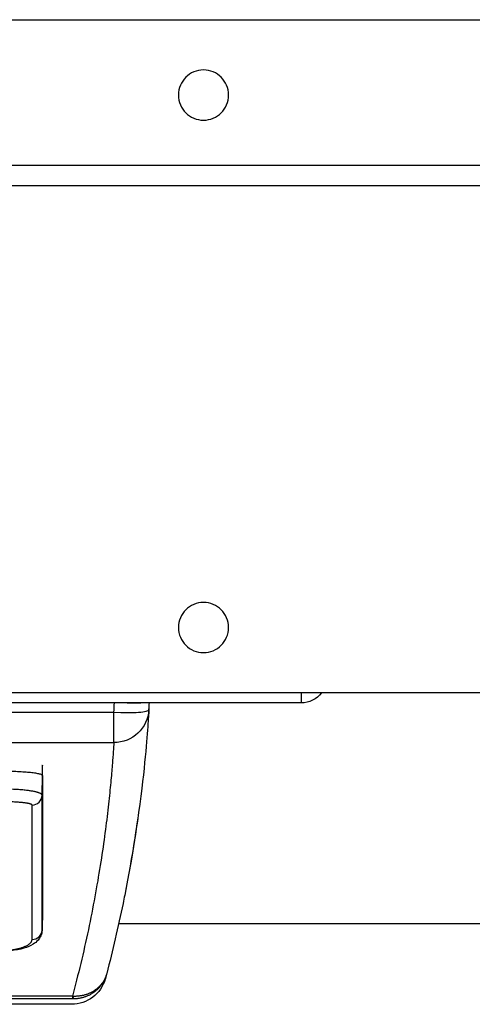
# Model space of a CAD drawing. Header units: millimetres. Extents: x 20872 to 297961, y -293704 to 213007.
# Tile 12 of 256: x 73556 to 73601, y -138764 to -138666. Entities that reach past the tile are written whole.
import ezdxf
from ezdxf.xclip import XClip

# ---------------------------------------------------------------- set-up
doc = ezdxf.new("R2010")
doc.units = ezdxf.units.MM
doc.header["$LTSCALE"] = 100
doc.header["$XCLIPFRAME"] = 2
for name, color, linetype in [('A--L20--_bovenbouw', 3, 'Continuous'), ('at_Entity', 8, 'Continuous'), ('XREFS', 9, 'Continuous')]:
    doc.layers.add(name, color=color, linetype=linetype)

# ---------------------------------------------------------------- blocks, each defined once
blk = doc.blocks.new('lblock2')
at = {"layer": 'at_Entity', "color": 1}
for p, q in [((-1274.321, 1521.967), (-1338.976, 1521.967)), ((-1274.397, 1522.5), (-1338.899, 1522.5)), ((-1274.321, 1521.704), (-1274.321, 1521.967)), ((-1274.321, 1521.704), (-1338.976, 1521.704)), ((-1277.3, 1513.195), (-1277.335, 1515.137)), ((-1277.335, 1515.128), (-1277.3, 1513.186)), ((-494.534, 1514.5), (-1269.708, 1514.5)), ((-1277.336, 1501.696), (-1277.3, 1499.732)), ((-1277.3, 1499.732), (-1277.3, 1498.758)), ((-1343.114, 1496.451), (-1270.182, 1496.451)), ((-1270.182, 1496.451), (-1270.182, 1493.42)), ((-1343.114, 1493.42), (-1270.182, 1493.42)), ((-1251.5, 1492.5), (-1360.5, 1492.5)), ((-1251.5, 1492.5), (-1251.5, 1491.5)), ((-7.375, 1491.5), (-1358.625, 1491.5)), ((-1359, 1441), (-3, 1441)), ((-19.466, 1439), (-1359, 1439)), ((-1346.25, 1424.5), (-19.75, 1424.5))]:
    blk.add_line(p, q, dxfattribs=at)
for centre in [(-1261.25, 1485), (-1261.25, 1432)]:
    blk.add_circle(centre, 2.5, dxfattribs=at)
for centre, radius, start in [((-1270.182, 1492.951), 3.5, 3.64438), ((-1251.5, 1490), 2.5, 36.8699)]:
    blk.add_arc(centre, radius, start, 90, dxfattribs=at)
at = {"layer": 'at_Entity', "color": 1, "extrusion": (0, 0, -1)}
for centre, major_axis, ratio, start_param, end_param in [((-1274.269, 1519.991), (-0.028, 2), 0.088935, 0.156405, 0.540136), ((-1278.335, 1515.112), (1, 0), 0.933876, 4.712436, 6.265724), ((-1278.336, 1501.679), (1, 0), 0.993388, 4.712235, 6.265326), ((-1270.182, 1492.951), (3.493, 0.222), 0.13372, 4.720906, 6.283185), ((-1408.888, 1484.744), (138.982, 0), 0.990983, 6.220151, 6.226839), ((-1408.826, 1484.275), (142.419, 0), 0.991423, 6.220123, 6.224898)]:
    blk.add_ellipse(centre, major_axis=major_axis, ratio=ratio, start_param=start_param, end_param=end_param, dxfattribs=at)
at = {"layer": 'at_Entity', "color": 1}
for points, knots in [([(-1271.013, 1519.89), (-1271.021, 1519.922), (-1271.03, 1519.953), (-1271.143, 1520.341), (-1271.307, 1520.685), (-1271.73, 1521.297), (-1271.994, 1521.572), (-1272.588, 1522.019), (-1272.925, 1522.197), (-1273.635, 1522.437), (-1274.019, 1522.5), (-1274.397, 1522.5)], [0, 0, 0, 0, 0.0097585, 0.0097585, 0.1212811, 0.1212811, 0.2328065, 0.2328065, 0.3442561, 0.3442561, 0.4578133, 0.4578133, 0.4578133, 0.4578133]), ([(-1270.893, 1519.432), (-1270.916, 1519.523), (-1270.944, 1519.613), (-1270.975, 1519.701), (-1271.006, 1519.79), (-1271.041, 1519.877), (-1271.08, 1519.963), (-1271.118, 1520.048), (-1271.161, 1520.133), (-1271.206, 1520.215), (-1271.252, 1520.297), (-1271.301, 1520.377), (-1271.354, 1520.456), (-1271.407, 1520.534), (-1271.462, 1520.61), (-1271.521, 1520.683), (-1271.581, 1520.757), (-1271.643, 1520.828), (-1271.708, 1520.896), (-1271.773, 1520.965), (-1271.841, 1521.03), (-1271.912, 1521.093), (-1271.982, 1521.156), (-1272.056, 1521.216), (-1272.132, 1521.273), (-1272.207, 1521.33), (-1272.286, 1521.383), (-1272.366, 1521.434), (-1272.446, 1521.484), (-1272.529, 1521.531), (-1272.613, 1521.575), (-1272.698, 1521.619), (-1272.784, 1521.659), (-1272.872, 1521.696), (-1272.96, 1521.732), (-1273.05, 1521.766), (-1273.14, 1521.795), (-1273.231, 1521.824), (-1273.323, 1521.85), (-1273.416, 1521.872), (-1273.509, 1521.894), (-1273.603, 1521.912), (-1273.698, 1521.927), (-1273.792, 1521.941), (-1273.887, 1521.952), (-1273.983, 1521.958), (-1274.078, 1521.965), (-1274.174, 1521.968), (-1274.269, 1521.967)], [0, 0, 0, 0, 0.0625, 0.0625, 0.0625, 0.125, 0.125, 0.125, 0.1875, 0.1875, 0.1875, 0.25, 0.25, 0.25, 0.3125, 0.3125, 0.3125, 0.375, 0.375, 0.375, 0.4375, 0.4375, 0.4375, 0.5, 0.5, 0.5, 0.5625, 0.5625, 0.5625, 0.625, 0.625, 0.625, 0.6875, 0.6875, 0.6875, 0.75, 0.75, 0.75, 0.8125, 0.8125, 0.8125, 0.875, 0.875, 0.875, 0.9375, 0.9375, 0.9375, 1, 1, 1, 1]), ([(-1274.202, 1521.708), (-1274.222, 1521.707), (-1274.242, 1521.707), (-1274.261, 1521.706), (-1274.281, 1521.705), (-1274.301, 1521.704), (-1274.321, 1521.704)], [0, 0, 0, 0, 0.5, 0.5, 0.5, 1, 1, 1, 1]), ([(-1270.182, 1496.451), (-1270.184, 1496.472), (-1270.186, 1496.505), (-1270.189, 1496.552), (-1270.193, 1496.613), (-1270.198, 1496.697), (-1270.206, 1496.802), (-1270.213, 1496.908), (-1270.221, 1497.035), (-1270.232, 1497.184), (-1270.242, 1497.332), (-1270.254, 1497.502), (-1270.268, 1497.693), (-1270.282, 1497.884), (-1270.298, 1498.096), (-1270.316, 1498.327), (-1270.335, 1498.559), (-1270.355, 1498.811), (-1270.378, 1499.082), (-1270.401, 1499.353), (-1270.426, 1499.643), (-1270.454, 1499.951), (-1270.482, 1500.26), (-1270.513, 1500.586), (-1270.546, 1500.93), (-1270.58, 1501.274), (-1270.617, 1501.634), (-1270.657, 1502.011), (-1270.697, 1502.388), (-1270.741, 1502.78), (-1270.788, 1503.187), (-1270.835, 1503.595), (-1270.886, 1504.016), (-1270.941, 1504.451), (-1270.995, 1504.886), (-1271.054, 1505.335), (-1271.116, 1505.795), (-1271.179, 1506.255), (-1271.246, 1506.727), (-1271.317, 1507.21), (-1271.388, 1507.693), (-1271.463, 1508.186), (-1271.543, 1508.689), (-1271.623, 1509.191), (-1271.708, 1509.703), (-1271.797, 1510.223), (-1271.886, 1510.743), (-1271.979, 1511.27), (-1272.078, 1511.805), (-1272.176, 1512.339), (-1272.28, 1512.88), (-1272.388, 1513.426), (-1272.496, 1513.973), (-1272.609, 1514.525), (-1272.726, 1515.081), (-1272.844, 1515.637), (-1272.967, 1516.197), (-1273.093, 1516.757), (-1273.22, 1517.317), (-1273.351, 1517.877), (-1273.485, 1518.433), (-1273.618, 1518.988), (-1273.755, 1519.539), (-1273.895, 1520.085), (-1274.034, 1520.63), (-1274.176, 1521.17), (-1274.321, 1521.704)], [0.0539674, 0.0539674, 0.0539674, 0.0539674, 0.0869565, 0.0869565, 0.0869565, 0.1304348, 0.1304348, 0.1304348, 0.173913, 0.173913, 0.173913, 0.2173913, 0.2173913, 0.2173913, 0.2608696, 0.2608696, 0.2608696, 0.3043478, 0.3043478, 0.3043478, 0.3478261, 0.3478261, 0.3478261, 0.3913043, 0.3913043, 0.3913043, 0.4347826, 0.4347826, 0.4347826, 0.4782609, 0.4782609, 0.4782609, 0.5217391, 0.5217391, 0.5217391, 0.5652174, 0.5652174, 0.5652174, 0.6086957, 0.6086957, 0.6086957, 0.6521739, 0.6521739, 0.6521739, 0.6956522, 0.6956522, 0.6956522, 0.7391304, 0.7391304, 0.7391304, 0.7826087, 0.7826087, 0.7826087, 0.826087, 0.826087, 0.826087, 0.8695652, 0.8695652, 0.8695652, 0.9130435, 0.9130435, 0.9130435, 0.9565217, 0.9565217, 0.9565217, 1, 1, 1, 1]), ([(-1270.893, 1519.432), (-1270.914, 1519.516), (-1270.94, 1519.598), (-1270.969, 1519.679), (-1270.999, 1519.76), (-1271.032, 1519.84), (-1271.068, 1519.919), (-1271.105, 1519.997), (-1271.145, 1520.074), (-1271.189, 1520.15), (-1271.233, 1520.225), (-1271.281, 1520.298), (-1271.331, 1520.369), (-1271.382, 1520.44), (-1271.436, 1520.509), (-1271.494, 1520.576), (-1271.551, 1520.643), (-1271.611, 1520.708), (-1271.675, 1520.769), (-1271.738, 1520.831), (-1271.805, 1520.891), (-1271.874, 1520.947), (-1271.943, 1521.004), (-1272.015, 1521.058), (-1272.089, 1521.109), (-1272.163, 1521.16), (-1272.24, 1521.208), (-1272.319, 1521.253), (-1272.398, 1521.298), (-1272.479, 1521.34), (-1272.562, 1521.379), (-1272.646, 1521.417), (-1272.731, 1521.453), (-1272.817, 1521.485), (-1272.904, 1521.517), (-1272.992, 1521.546), (-1273.082, 1521.571), (-1273.172, 1521.597), (-1273.263, 1521.619), (-1273.355, 1521.637), (-1273.447, 1521.655), (-1273.54, 1521.67), (-1273.634, 1521.682), (-1273.728, 1521.693), (-1273.822, 1521.701), (-1273.917, 1521.705), (-1274.012, 1521.71), (-1274.107, 1521.711), (-1274.202, 1521.708)], [0, 0, 0, 0, 0.0625, 0.0625, 0.0625, 0.125, 0.125, 0.125, 0.1875, 0.1875, 0.1875, 0.25, 0.25, 0.25, 0.3125, 0.3125, 0.3125, 0.375, 0.375, 0.375, 0.4375, 0.4375, 0.4375, 0.5, 0.5, 0.5, 0.5625, 0.5625, 0.5625, 0.625, 0.625, 0.625, 0.6875, 0.6875, 0.6875, 0.75, 0.75, 0.75, 0.8125, 0.8125, 0.8125, 0.875, 0.875, 0.875, 0.9375, 0.9375, 0.9375, 1, 1, 1, 1]), ([(-1270.893, 1519.432), (-1270.916, 1519.523), (-1270.957, 1519.678), (-1270.996, 1519.829), (-1271.011, 1519.884), (-1271.013, 1519.89), (-1271.013, 1519.89)], [0, 0, 0, 0, 0.0833333, 0.1666667, 0.25, 0.2801706, 0.2801706, 0.2801706, 0.2801706]), ([(-1269.107, 1511.641), (-1269.161, 1511.91), (-1269.333, 1512.76), (-1269.639, 1514.206), (-1270.039, 1515.975), (-1270.456, 1517.721), (-1270.746, 1518.866), (-1270.893, 1519.432)], [0.8058199, 0.8058199, 0.8058199, 0.8058199, 0.826087, 0.8695652, 0.9130435, 0.9565217, 1, 1, 1, 1]), ([(-1277.335, 1515.137), (-1277.339, 1515.323), (-1277.382, 1515.51), (-1277.526, 1515.842), (-1277.626, 1515.988), (-1277.882, 1516.273), (-1278.05, 1516.405), (-1278.502, 1516.683), (-1278.811, 1516.812), (-1279.545, 1517.033), (-1279.992, 1517.117), (-1280.73, 1517.189), (-1281.016, 1517.203), (-1281.3, 1517.203)], [0, 0, 0, 0, 0.0690069, 0.0690069, 0.1369813, 0.1369813, 0.2217906, 0.2217906, 0.345895, 0.345895, 0.4882835, 0.4882835, 0.5734743, 0.5734743, 0.5734743, 0.5734743]), ([(-1281.3, 1517.13), (-1281.236, 1517.13), (-1281.169, 1517.129), (-1281.098, 1517.127), (-1281.028, 1517.126), (-1280.954, 1517.123), (-1280.877, 1517.119), (-1280.8, 1517.114), (-1280.718, 1517.109), (-1280.633, 1517.102), (-1280.548, 1517.094), (-1280.459, 1517.085), (-1280.367, 1517.074), (-1280.274, 1517.062), (-1280.178, 1517.048), (-1280.08, 1517.032), (-1279.982, 1517.015), (-1279.881, 1516.996), (-1279.781, 1516.974), (-1279.681, 1516.951), (-1279.582, 1516.926), (-1279.485, 1516.898), (-1279.388, 1516.87), (-1279.293, 1516.84), (-1279.204, 1516.807), (-1279.115, 1516.774), (-1279.031, 1516.739), (-1278.949, 1516.7), (-1278.867, 1516.66), (-1278.786, 1516.617), (-1278.712, 1516.568), (-1278.637, 1516.519), (-1278.568, 1516.466), (-1278.51, 1516.407), (-1278.453, 1516.348), (-1278.406, 1516.283), (-1278.376, 1516.222), (-1278.347, 1516.161), (-1278.335, 1516.103), (-1278.335, 1516.046)], [0, 0, 0, 0, 0.076923, 0.076923, 0.076923, 0.153846, 0.153846, 0.153846, 0.230769, 0.230769, 0.230769, 0.307692, 0.307692, 0.307692, 0.384615, 0.384615, 0.384615, 0.461538, 0.461538, 0.461538, 0.538462, 0.538462, 0.538462, 0.615385, 0.615385, 0.615385, 0.692308, 0.692308, 0.692308, 0.769231, 0.769231, 0.769231, 0.846154, 0.846154, 0.846154, 0.923077, 0.923077, 0.923077, 1, 1, 1, 1]), ([(-1278.335, 1516.046), (-1278.335, 1513.658), (-1278.335, 1509.243), (-1278.335, 1505.036), (-1278.336, 1503.211), (-1278.336, 1502.672)], [0, 0, 0, 0, 0.387282, 0.787831, 1, 1, 1, 1]), ([(-1277.335, 1515.128), (-1277.335, 1513.938), (-1277.335, 1512.79), (-1277.335, 1511.688), (-1277.335, 1510.587), (-1277.335, 1509.531), (-1277.335, 1508.548), (-1277.335, 1507.565), (-1277.335, 1506.653), (-1277.335, 1505.815), (-1277.335, 1504.977), (-1277.335, 1504.212), (-1277.335, 1503.523), (-1277.336, 1502.835), (-1277.336, 1502.223), (-1277.336, 1501.696)], [0, 0, 0, 0, 0.2, 0.2, 0.2, 0.4, 0.4, 0.4, 0.6, 0.6, 0.6, 0.8, 0.8, 0.8, 1, 1, 1, 1]), ([(-1277.3, 1499.732), (-1277.3, 1500.267), (-1277.3, 1502.101), (-1277.3, 1506.318), (-1277.3, 1510.776), (-1277.3, 1513.186)], [0.0000067, 0.0000067, 0.0000067, 0.0000067, 0.2087205, 0.6126089, 1, 1, 1, 1]), ([(-1266.683, 1493.046), (-1266.683, 1493.046), (-1266.683, 1493.046), (-1266.683, 1493.046), (-1266.683, 1493.046), (-1266.683, 1493.047), (-1266.683, 1493.048), (-1266.683, 1493.052), (-1266.683, 1493.055), (-1266.684, 1493.072), (-1266.684, 1493.085), (-1266.685, 1493.105), (-1266.686, 1493.112), (-1266.686, 1493.12), (-1266.686, 1493.123), (-1266.687, 1493.127), (-1266.687, 1493.129), (-1266.687, 1493.132), (-1266.687, 1493.133), (-1266.687, 1493.141), (-1266.687, 1493.141), (-1266.688, 1493.143), (-1266.688, 1493.143), (-1266.688, 1493.144), (-1266.688, 1493.145), (-1266.688, 1493.147), (-1266.688, 1493.147), (-1266.688, 1493.152), (-1266.688, 1493.157), (-1266.692, 1493.211), (-1266.7, 1493.334), (-1266.739, 1493.921), (-1266.784, 1494.591), (-1267.027, 1497.594), (-1267.293, 1500.89), (-1268.385, 1507.783), (-1268.698, 1509.59), (-1269.107, 1511.641)], [0, 0, 0, 0, 0.000019, 0.000019, 0.00005, 0.00005, 0.000298, 0.000298, 0.001291, 0.001291, 0.005281, 0.005281, 0.007306, 0.007306, 0.008311, 0.008311, 0.009311, 0.009311, 0.010307, 0.010307, 0.018266, 0.018266, 0.026208, 0.026208, 0.043373, 0.043373, 0.13492, 0.13492, 0.379045, 0.379045, 1.681257, 1.681257, 4.15393, 4.15393, 9.25812, 9.25812, 10.815619, 10.815619, 10.815619, 10.815619]), ([(-1278.336, 1502.672), (-1278.336, 1502.665), (-1278.338, 1502.657), (-1278.343, 1502.649), (-1278.347, 1502.64), (-1278.355, 1502.632), (-1278.366, 1502.623), (-1278.378, 1502.614), (-1278.393, 1502.605), (-1278.412, 1502.595), (-1278.432, 1502.585), (-1278.457, 1502.575), (-1278.488, 1502.565), (-1278.519, 1502.554), (-1278.556, 1502.543), (-1278.6, 1502.532), (-1278.645, 1502.521), (-1278.697, 1502.51), (-1278.757, 1502.499), (-1278.818, 1502.487), (-1278.886, 1502.476), (-1278.962, 1502.466), (-1279.039, 1502.455), (-1279.122, 1502.444), (-1279.213, 1502.434), (-1279.303, 1502.425), (-1279.401, 1502.415), (-1279.51, 1502.406), (-1279.62, 1502.397), (-1279.741, 1502.388), (-1279.879, 1502.38), (-1280.016, 1502.372), (-1280.169, 1502.365), (-1280.331, 1502.359), (-1280.494, 1502.353), (-1280.665, 1502.348), (-1280.829, 1502.345), (-1280.992, 1502.342), (-1281.147, 1502.341), (-1281.3, 1502.341)], [0, 0, 0, 0, 0.076923, 0.076923, 0.076923, 0.153846, 0.153846, 0.153846, 0.230769, 0.230769, 0.230769, 0.307692, 0.307692, 0.307692, 0.384615, 0.384615, 0.384615, 0.461538, 0.461538, 0.461538, 0.538462, 0.538462, 0.538462, 0.615385, 0.615385, 0.615385, 0.692308, 0.692308, 0.692308, 0.769231, 0.769231, 0.769231, 0.846154, 0.846154, 0.846154, 0.923077, 0.923077, 0.923077, 1, 1, 1, 1]), ([(-1281.3, 1499.286), (-1281.041, 1499.286), (-1280.523, 1499.291), (-1279.762, 1499.316), (-1279.077, 1499.355), (-1278.461, 1499.409), (-1277.963, 1499.475), (-1277.719, 1499.525), (-1277.621, 1499.551)], [0, 0, 0, 0, 0.125, 0.25, 0.375, 0.5, 0.625, 0.7451197, 0.7451197, 0.7451197, 0.7451197]), ([(-1279.159, 1499.352), (-1279.135, 1499.354), (-1278.894, 1499.371), (-1278.462, 1499.408), (-1278.112, 1499.455), (-1277.956, 1499.481), (-1277.945, 1499.483)], [0.3616106, 0.3616106, 0.3616106, 0.3616106, 0.375, 0.5, 0.625, 0.634711, 0.634711, 0.634711, 0.634711]), ([(-1266.693, 1493.224), (-1266.693, 1493.224), (-1266.693, 1493.224), (-1266.693, 1493.224), (-1266.693, 1493.224), (-1266.693, 1493.226), (-1266.693, 1493.227), (-1266.693, 1493.235), (-1266.694, 1493.246), (-1266.698, 1493.311), (-1266.705, 1493.407), (-1266.719, 1493.625), (-1266.725, 1493.717), (-1266.732, 1493.823)], [0.1248424, 0.1248424, 0.1248424, 0.1248424, 0.125129, 0.125129, 0.1307308, 0.1307308, 0.147537, 0.147537, 0.1979756, 0.1979756, 0.3498573, 0.3498573, 0.4349693, 0.4349693, 0.4349693, 0.4349693]), ([(-1268.856, 1492.5), (-1268.734, 1492.5), (-1268.612, 1492.5), (-1268.352, 1492.5), (-1268.214, 1492.5), (-1267.97, 1492.5), (-1267.86, 1492.5), (-1267.679, 1492.5), (-1267.606, 1492.5), (-1267.508, 1492.5), (-1267.48, 1492.5), (-1267.48, 1492.5)], [0.0098884, 0.0098884, 0.0098884, 0.0098884, 0.0466196, 0.0466196, 0.0921966, 0.0921966, 0.1383109, 0.1383109, 0.1859851, 0.1859851, 0.2347281, 0.2347281, 0.2347281, 0.2347281])]:
    blk.add_open_spline(points, degree=3, knots=knots, dxfattribs=at)
for points in [[(-1274.269, 1521.967), (-1274.278, 1521.967), (-1274.295, 1521.967), (-1274.312, 1521.967), (-1274.321, 1521.967)], [(-1277.335, 1515.137), (-1277.335, 1515.135), (-1277.335, 1515.132), (-1277.335, 1515.13)], [(-1277.3, 1513.186), (-1277.3, 1513.192), (-1277.3, 1513.199), (-1277.3, 1513.205)], [(-1277.3, 1513.186), (-1277.3, 1513.189), (-1277.3, 1513.192), (-1277.3, 1513.195)], [(-1267.795, 1503.943), (-1268.097, 1506.07), (-1268.499, 1508.588), (-1269.107, 1511.641)], [(-1277.336, 1501.696), (-1277.336, 1501.683), (-1277.341, 1501.654), (-1277.371, 1501.607), (-1277.431, 1501.556), (-1277.53, 1501.5), (-1277.678, 1501.44), (-1277.888, 1501.377), (-1278.162, 1501.315), (-1278.499, 1501.257), (-1278.888, 1501.205), (-1279.377, 1501.155), (-1279.991, 1501.113), (-1280.68, 1501.087), (-1281.097, 1501.082), (-1281.3, 1501.082)], [(-1279.4, 1501.156), (-1279.4, 1501.156), (-1279.4, 1501.156), (-1279.4, 1501.156)], [(-1277.608, 1499.555), (-1277.508, 1499.582), (-1277.43, 1499.611), (-1277.378, 1499.64)], [(-1277.345, 1498.688), (-1277.315, 1498.711), (-1277.3, 1498.735), (-1277.3, 1498.758)]]:
    blk.add_open_spline(points, degree=3, dxfattribs=at)
blk = doc.blocks.new('2016-02-04 100 begane grond bestaand')
at = {"layer": 'A--L20--_bovenbouw', "xscale": -1, "rotation": 179.9995300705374}
blk.add_blockref('lblock2', (74836.854, 12759.286), dxfattribs=at)

msp = doc.modelspace()

# ---------------------------------------------------------------- block references
at = {"layer": 'XREFS'}
ref = msp.add_blockref('2016-02-04 100 begane grond bestaand', (-1, -150000.383), dxfattribs=at)
XClip(ref).set_block_clipping_path([(116767.0762143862, 29769.3836009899), (164491.5066313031, 13442.9004429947), (179861.076214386, 13442.9004429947), (179861.076214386, -11696.8579780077), (20873.0762143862, -11696.8579780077), (20873.0762143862, 82263.1420219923), (116767.0762143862, 82263.1420219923)])

doc.saveas('drawing.dxf')
